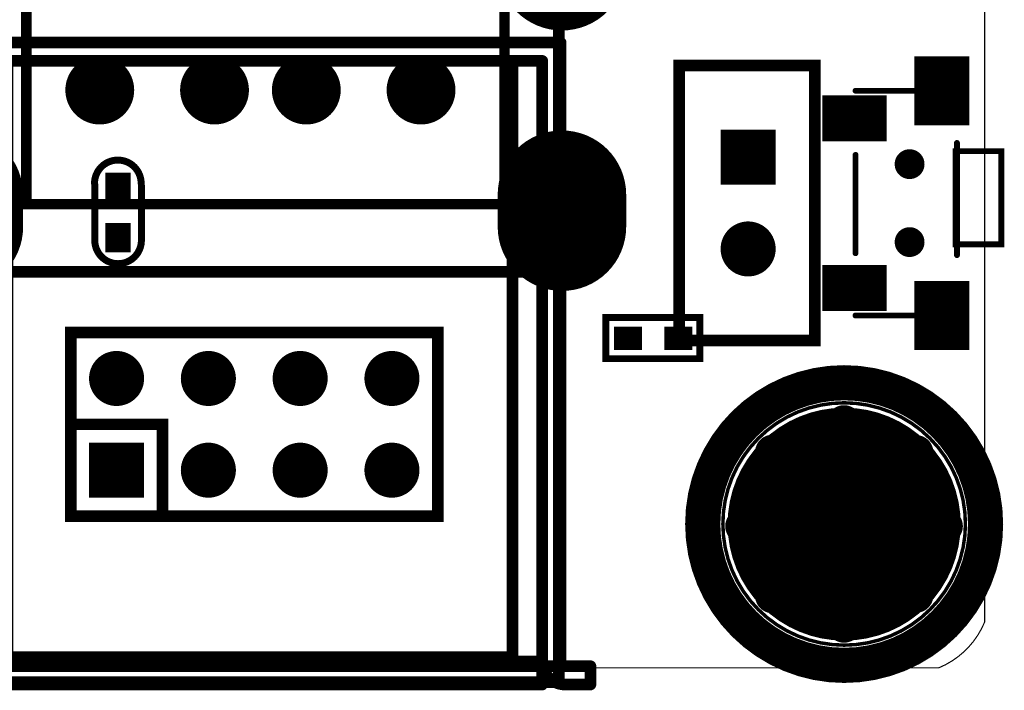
# Model space of a CAD drawing. Extents: x 68 to 180, y 55 to 144.
# Tile 22 of 27: x 159 to 180, y 55 to 70. Entities that reach past the tile are written whole.
import ezdxf

# ---------------------------------------------------------------- set-up
doc = ezdxf.new("R2010")
doc.units = 0
doc.header["$MEASUREMENT"] = 0
doc.layers.get('0').update_dxf_attribs({"linetype": 'CONTINUOUS'})
for name, color, linetype in [('BOARD_OUTLINE_00', 2, 'CONTINUOUS'), ('DRIL_NPLTE_THRU_01', 16, 'CONTINUOUS'), ('DRIL_NPLTE_THRU_02', 4, 'CONTINUOUS'), ('DRIL_NPLTE_THRU_03', 96, 'CONTINUOUS'), ('DRIL_NPLTE_THRU_04', 136, 'CONTINUOUS'), ('DRIL_NPLTE_THRU_05', 34, 'CONTINUOUS'), ('DRIL_NPLTE_THRU_06', 176, 'CONTINUOUS'), ('DRIL_PLTE_THRU_01', 16, 'CONTINUOUS'), ('DRIL_PLTE_THRU_02', 4, 'CONTINUOUS'), ('DRIL_PLTE_THRU_03', 96, 'CONTINUOUS'), ('DRIL_PLTE_THRU_04', 136, 'CONTINUOUS'), ('DRIL_PLTE_THRU_05', 34, 'CONTINUOUS'), ('DRIL_PLTE_THRU_06', 176, 'CONTINUOUS'), ('DRIL_SYMBOL', 2, 'CONTINUOUS'), ('PADS_BOT', 5, 'CONTINUOUS'), ('PADS_INNER', 1, 'CONTINUOUS'), ('PADS_TOP', 1, 'CONTINUOUS'), ('PART_BOT_2DLINE_00', 253, 'CONTINUOUS'), ('PART_TOP_2DLINE_00', 67, 'CONTINUOUS'), ('PART_TOP_2DLINE_01', 67, 'CONTINUOUS'), ('PART_TOP_2DLINE_129', 130, 'CONTINUOUS'), ('PART_TOP_COPPER_121', 222, 'CONTINUOUS'), ('PART_TOP_COPPER_128', 210, 'CONTINUOUS'), ('PART_TOP_COPPER_129', 130, 'CONTINUOUS')]:
    doc.layers.add(name, color=color, linetype=linetype)

# ---------------------------------------------------------------- blocks, each defined once
blk = doc.blocks.new('SMOOTH_0$0254')
at = {"const_width": 0.0127}
blk.add_lwpolyline([(-0.00635, 0, 1), (0.00635, 0, 1)], format="xyb", close=True, dxfattribs=at)
blk = doc.blocks.new('BOARD_5728')
at = {"layer": 'BOARD_OUTLINE_00', "const_width": 0.0254}
blk.add_lwpolyline([(0, -12.664, -0.306685), (1, -11.664), (110.44, -11.664, -0.233627), (111.44, -12.664), (111.44, -92.464, -0.199366), (110.44, -93.464), (1, -93.464, -0.298113), (0, -92.464), (0, -85.073), (12, -85.073), (12, -50.989), (2.337, -50.989), (2.356, -32.194), (0, -32.194)], format="xyb", close=True, dxfattribs=at)
at = {"layer": 'BOARD_OUTLINE_00'}
for p in [(111.44, -92.464), (110.44, -93.464)]:
    blk.add_blockref('SMOOTH_0$0254', p, dxfattribs=at)
blk = doc.blocks.new('SMOOTH_0$1524')
at = {"const_width": 0.0762}
blk.add_lwpolyline([(-0.0381, 0, 1), (0.0381, 0, 1)], format="xyb", close=True, dxfattribs=at)
blk = doc.blocks.new('PART_BODY_BOT_5731')
at = {"layer": 'PART_BOT_2DLINE_00', "const_width": 0.152}
blk.add_lwpolyline([(-1.028, -0.449), (-1.028, 0.446), (1.015, 0.446), (1.015, -0.449)], close=True, dxfattribs=at)
at = {"layer": 'PART_BOT_2DLINE_00'}
for p in [(-1.028, 0.446), (1.015, 0.446), (-1.028, -0.449), (1.015, -0.449)]:
    blk.add_blockref('SMOOTH_0$1524', p, dxfattribs=at)
blk = doc.blocks.new('DRIL_HOLE_0')
blk.add_lwpolyline([(0, 0, 1), (0, 0, 1)], format="xyb", close=True)
blk = doc.blocks.new('PAD_0')
blk.add_lwpolyline([(0, 0, 1), (0, 0, 1)], format="xyb", close=True)
blk = doc.blocks.new('PAD_1')
at = {"const_width": 0.508}
blk.add_lwpolyline([(-0.305, 0), (0.305, 0)], dxfattribs=at)
blk = doc.blocks.new('STK_BOT_14')
at = {"layer": 'DRIL_PLTE_THRU_01'}
blk.add_blockref('DRIL_HOLE_0', (0, 0), dxfattribs=at)
at = {"layer": 'DRIL_PLTE_THRU_02'}
blk.add_blockref('DRIL_HOLE_0', (0, 0), dxfattribs=at)
at = {"layer": 'DRIL_PLTE_THRU_03'}
blk.add_blockref('DRIL_HOLE_0', (0, 0), dxfattribs=at)
at = {"layer": 'DRIL_PLTE_THRU_04'}
blk.add_blockref('DRIL_HOLE_0', (0, 0), dxfattribs=at)
at = {"layer": 'DRIL_PLTE_THRU_05'}
blk.add_blockref('DRIL_HOLE_0', (0, 0), dxfattribs=at)
at = {"layer": 'DRIL_PLTE_THRU_06'}
blk.add_blockref('DRIL_HOLE_0', (0, 0), dxfattribs=at)
at = {"layer": 'PADS_BOT'}
blk.add_blockref('PAD_1', (0, 0), dxfattribs=at)
at = {"layer": 'PADS_INNER'}
blk.add_blockref('PAD_0', (0, 0), dxfattribs=at)
at = {"layer": 'PADS_TOP'}
blk.add_blockref('PAD_0', (0, 0), dxfattribs=at)
blk = doc.blocks.new('SYM_BOT_14')
for name, p in [('PART_BODY_BOT_5731', (0, 0)), ('STK_BOT_14', (-0.55, 0)), ('STK_BOT_14', (0.55, 0))]:
    blk.add_blockref(name, p)
blk = doc.blocks.new('PART_BOT_202')
blk.add_blockref('SYM_BOT_14', (0, 0))
blk = doc.blocks.new('SMOOTH_0$127')
at = {"const_width": 0.0635}
blk.add_lwpolyline([(-0.03175, 0, 1), (0.03175, 0, 1)], format="xyb", close=True, dxfattribs=at)
blk = doc.blocks.new('PART_BODY_TOP_5784')
at = {"layer": 'PART_TOP_2DLINE_00', "const_width": 0.127}
for points in [[(-1.178, 2.45), (0.3, 2.45)], [(1.032, 1.31233), (1.032, -1.135)], [(-1.178, 1.05167), (-1.178, -1.093)], [(-1.178, -2.45), (0.3, -2.45)]]:
    blk.add_lwpolyline(points, dxfattribs=at)
blk.add_lwpolyline([(1, 1.13467), (2, 1.13467), (2, -0.9), (1, -0.9)], close=True, dxfattribs=at)
at = {"layer": 'PART_TOP_2DLINE_00'}
for p in [(-1.178, 2.45), (0.3, 2.45), (1.032, 1.31233), (-1.178, 1.05167), (1, 1.13467), (2, 1.13467), (1, -0.9), (2, -0.9), (-1.178, -1.093), (1.032, -1.135), (-1.178, -2.45), (0.3, -2.45)]:
    blk.add_blockref('SMOOTH_0$127', p, dxfattribs=at)
blk = doc.blocks.new('PAD_68')
at = {"const_width": 1}
blk.add_lwpolyline([(-0.7, 0), (0.7, 0)], dxfattribs=at)
blk = doc.blocks.new('STK_TOP_91')
at = {"layer": 'DRIL_PLTE_THRU_01'}
blk.add_blockref('DRIL_HOLE_0', (0, 0), dxfattribs=at)
at = {"layer": 'DRIL_PLTE_THRU_02'}
blk.add_blockref('DRIL_HOLE_0', (0, 0), dxfattribs=at)
at = {"layer": 'DRIL_PLTE_THRU_03'}
blk.add_blockref('DRIL_HOLE_0', (0, 0), dxfattribs=at)
at = {"layer": 'DRIL_PLTE_THRU_04'}
blk.add_blockref('DRIL_HOLE_0', (0, 0), dxfattribs=at)
at = {"layer": 'DRIL_PLTE_THRU_05'}
blk.add_blockref('DRIL_HOLE_0', (0, 0), dxfattribs=at)
at = {"layer": 'DRIL_PLTE_THRU_06'}
blk.add_blockref('DRIL_HOLE_0', (0, 0), dxfattribs=at)
at = {"layer": 'PADS_BOT'}
blk.add_blockref('PAD_0', (0, 0), dxfattribs=at)
at = {"layer": 'PADS_INNER'}
blk.add_blockref('PAD_0', (0, 0), dxfattribs=at)
at = {"layer": 'PADS_TOP'}
blk.add_blockref('PAD_68', (0, 0), dxfattribs=at)
blk = doc.blocks.new('PAD_69')
at = {"const_width": 1.2}
blk.add_lwpolyline([(-0.75, 0), (0.75, 0)], dxfattribs=at)
blk = doc.blocks.new('STK_TOP_90')
at = {"layer": 'DRIL_PLTE_THRU_01'}
blk.add_blockref('DRIL_HOLE_0', (0, 0), dxfattribs=at)
at = {"layer": 'DRIL_PLTE_THRU_02'}
blk.add_blockref('DRIL_HOLE_0', (0, 0), dxfattribs=at)
at = {"layer": 'DRIL_PLTE_THRU_03'}
blk.add_blockref('DRIL_HOLE_0', (0, 0), dxfattribs=at)
at = {"layer": 'DRIL_PLTE_THRU_04'}
blk.add_blockref('DRIL_HOLE_0', (0, 0), dxfattribs=at)
at = {"layer": 'DRIL_PLTE_THRU_05'}
blk.add_blockref('DRIL_HOLE_0', (0, 0), dxfattribs=at)
at = {"layer": 'DRIL_PLTE_THRU_06'}
blk.add_blockref('DRIL_HOLE_0', (0, 0), dxfattribs=at)
at = {"layer": 'PADS_BOT'}
blk.add_blockref('PAD_0', (0, 0), dxfattribs=at)
at = {"layer": 'PADS_INNER'}
blk.add_blockref('PAD_0', (0, 0), dxfattribs=at)
at = {"layer": 'PADS_TOP', "rotation": 90}
blk.add_blockref('PAD_69', (0, 0), dxfattribs=at)
blk = doc.blocks.new('DRIL_SYMBOL_0$65')
at = {"layer": 'DRIL_SYMBOL', "const_width": 0.0508}
for points in [[(0, -0.254), (0, 0.254)], [(-0.254, 0), (0.254, 0)]]:
    blk.add_lwpolyline(points, dxfattribs=at)
blk = doc.blocks.new('DRIL_HOLE_0$65')
at = {"const_width": 0.325}
blk.add_lwpolyline([(-0.1625, 0, 1), (0.1625, 0, 1)], format="xyb", close=True, dxfattribs=at)
blk.add_blockref('DRIL_SYMBOL_0$65', (0, 0))
blk = doc.blocks.new('PAD_70')
at = {"const_width": 0.325}
blk.add_lwpolyline([(0, -0.1625, 1), (0, 0.1625, 1)], format="xyb", close=True, dxfattribs=at)
blk = doc.blocks.new('STK_TOP_92')
at = {"layer": 'DRIL_NPLTE_THRU_01'}
blk.add_blockref('DRIL_HOLE_0$65', (0, 0), dxfattribs=at)
at = {"layer": 'DRIL_NPLTE_THRU_02'}
blk.add_blockref('DRIL_HOLE_0$65', (0, 0), dxfattribs=at)
at = {"layer": 'DRIL_NPLTE_THRU_03'}
blk.add_blockref('DRIL_HOLE_0$65', (0, 0), dxfattribs=at)
at = {"layer": 'DRIL_NPLTE_THRU_04'}
blk.add_blockref('DRIL_HOLE_0$65', (0, 0), dxfattribs=at)
at = {"layer": 'DRIL_NPLTE_THRU_05'}
blk.add_blockref('DRIL_HOLE_0$65', (0, 0), dxfattribs=at)
at = {"layer": 'DRIL_NPLTE_THRU_06'}
blk.add_blockref('DRIL_HOLE_0$65', (0, 0), dxfattribs=at)
at = {"layer": 'PADS_BOT'}
blk.add_blockref('PAD_70', (0, 0), dxfattribs=at)
at = {"layer": 'PADS_INNER'}
blk.add_blockref('PAD_70', (0, 0), dxfattribs=at)
at = {"layer": 'PADS_TOP'}
blk.add_blockref('PAD_70', (0, 0), dxfattribs=at)
blk = doc.blocks.new('SYM_TOP_67')
for name, p in [('STK_TOP_90', (0.7, 2.45)), ('PART_BODY_TOP_5784', (0, 0)), ('STK_TOP_91', (-1.2, 1.85)), ('STK_TOP_92', (0, 0.85)), ('STK_TOP_92', (0, -0.85)), ('STK_TOP_90', (0.7, -2.45)), ('STK_TOP_91', (-1.2, -1.85))]:
    blk.add_blockref(name, p)
blk = doc.blocks.new('PART_TOP_254')
blk.add_blockref('SYM_TOP_67', (0, 0))
blk = doc.blocks.new('SMOOTH_0$254')
at = {"const_width": 0.127}
blk.add_lwpolyline([(-0.0635, 0, 1), (0.0635, 0, 1)], format="xyb", close=True, dxfattribs=at)
blk = doc.blocks.new('SMOOTH_0$2286')
at = {"const_width": 0.1143}
blk.add_lwpolyline([(-0.05715, 0, 1), (0.05715, 0, 1)], format="xyb", close=True, dxfattribs=at)
blk = doc.blocks.new('PART_BODY_TOP_5789')
at = {"layer": 'PART_TOP_2DLINE_00', "const_width": 0.254}
blk.add_lwpolyline([(-6.5, 1.7), (6.5, 1.7), (6.5, -15.61), (-6.5, -15.61)], close=True, dxfattribs=at)
at = {"layer": 'PART_TOP_2DLINE_01', "const_width": 0.254}
for points in [[(-6.559, -1.663), (6.541, -1.663)], [(-6.559, -15.263), (-6.559, -1.663)], [(6.541, -15.263), (6.541, -1.663)], [(6.141, -2.063), (-6.159, -2.063)], [(-6.159, -15.363), (-6.159, -2.063)], [(-5.509, -2.063), (-5.509, -15.063)], [(5.491, -2.063), (5.491, -15.063)], [(6.141, -15.363), (6.141, -2.063)], [(-3.819, -2.563), (-3.199, -2.563)], [(-3.819, -2.763), (-3.819, -2.563)], [(-3.199, -2.563), (-3.199, -2.763)], [(-1.319, -2.563), (-0.699, -2.563)], [(-1.319, -2.763), (-1.319, -2.563)], [(-0.699, -2.563), (-0.699, -2.763)], [(0.681, -2.563), (1.301, -2.563)], [(0.681, -2.763), (0.681, -2.563)], [(1.301, -2.563), (1.301, -2.763)], [(3.181, -2.563), (3.801, -2.563)], [(3.181, -2.763), (3.181, -2.563)], [(3.801, -2.563), (3.801, -2.763)], [(-3.199, -2.763), (-3.819, -2.763)], [(-0.699, -2.763), (-1.319, -2.763)], [(1.301, -2.763), (0.681, -2.763)], [(3.801, -2.763), (3.181, -2.763)], [(-6.859, -6.363), (-6.859, -4.363)], [(-6.559, -4.363), (-6.859, -4.363)], [(6.541, -4.363), (6.841, -4.363)], [(6.841, -6.363), (6.841, -4.363)], [(-7.409, -6.144), (-7.409, -4.582)], [(-7.362, -4.561), (-6.859, -4.457)], [(-7.362, -4.561), (-7.362, -6.165)], [(-6.339, -4.74), (-7.311, -4.61)], [(-7.311, -4.61), (-7.311, -6.116)], [(-7.109, -6.144), (-7.109, -4.582)], [(-6.559, -4.462), (-7.085, -4.572)], [(-7.085, -4.572), (-7.085, -4.592)], [(-7.085, -4.592), (-7.085, -6.134)], [(-7.06, -4.596), (-6.088, -4.726)], [(-7.06, -4.596), (-7.06, -6.13)], [(7.042, -4.596), (6.07, -4.726)], [(6.321, -4.74), (7.293, -4.61)], [(6.541, -4.462), (7.067, -4.572)], [(7.344, -4.561), (6.841, -4.457)], [(7.042, -4.596), (7.042, -6.13)], [(7.067, -4.572), (7.067, -4.592)], [(7.067, -4.592), (7.067, -6.134)], [(7.091, -4.582), (7.091, -6.144)], [(7.293, -4.61), (7.293, -6.116)], [(7.344, -4.561), (7.344, -6.165)], [(7.391, -4.582), (7.391, -6.144)], [(-6.339, -4.74), (-6.088, -4.726)], [(6.07, -4.726), (6.321, -4.74)], [(-6.085, -5.24), (-5.834, -5.225)], [(-6.085, -5.24), (-6.085, -5.486)], [(-5.834, -5.225), (-5.834, -5.501)], [(5.816, -5.225), (6.067, -5.24)], [(5.816, -5.225), (5.816, -5.501)], [(6.067, -5.24), (6.067, -5.486)], [(-5.834, -5.501), (-6.085, -5.486)], [(6.067, -5.486), (5.816, -5.501)], [(-6.339, -5.986), (-7.311, -6.116)], [(-7.06, -6.13), (-6.088, -6)], [(-6.088, -6), (-6.339, -5.986)], [(6.321, -5.986), (6.07, -6)], [(7.042, -6.13), (6.07, -6)], [(6.321, -5.986), (7.293, -6.116)], [(-7.362, -6.165), (-6.859, -6.269)], [(-7.085, -6.134), (-7.085, -6.154)], [(-6.559, -6.264), (-7.085, -6.154)], [(6.541, -6.264), (7.067, -6.154)], [(7.344, -6.165), (6.841, -6.269)], [(7.067, -6.134), (7.067, -6.154)], [(-6.559, -6.363), (-6.859, -6.363)], [(6.541, -6.363), (6.841, -6.363)], [(6.541, -6.663), (-6.559, -6.663)], [(-5.509, -15.063), (5.491, -15.063)], [(-7.209, -15.263), (-7.209, -15.363)], [(7.191, -15.263), (-7.209, -15.263)], [(-6.159, -15.163), (6.141, -15.163)], [(7.191, -15.263), (7.191, -15.363)], [(-7.209, -15.363), (-7.209, -15.663)], [(-6.159, -15.363), (-6.159, -15.663)], [(6.141, -15.363), (6.141, -15.663)], [(7.191, -15.363), (7.191, -15.663)], [(-7.209, -15.663), (-6.659, -15.663)], [(-6.159, -15.663), (6.141, -15.663)], [(7.191, -15.663), (6.641, -15.663)]]:
    blk.add_lwpolyline(points, dxfattribs=at)
for points in [[(-6.201, -15.363, 0.10334), (-6.159, -15.163)], [(6.141, -15.163, 0.10334), (6.183, -15.363)], [(-6.659, -15.663, 0.298113), (-6.201, -15.363)], [(6.183, -15.363, 0.298113), (6.641, -15.663)]]:
    blk.add_lwpolyline(points, format="xyb", dxfattribs=at)
at = {"layer": 'PART_TOP_COPPER_129', "const_width": 0.229}
blk.add_lwpolyline([(-5.102, 1.363), (5.317, 1.363), (5.317, -5.187), (-5.102, -5.187)], close=True, dxfattribs=at)
at = {"layer": 'PART_TOP_2DLINE_00'}
for p in [(-6.5, 1.7), (6.5, 1.7), (-6.5, -15.61), (6.5, -15.61)]:
    blk.add_blockref('SMOOTH_0$254', p, dxfattribs=at)
at = {"layer": 'PART_TOP_2DLINE_01'}
for p in [(-6.559, -1.663), (-6.559, -1.663), (6.541, -1.663), (6.541, -1.663), (-6.159, -2.063), (-6.159, -2.063), (-5.509, -2.063), (5.491, -2.063), (6.141, -2.063), (6.141, -2.063), (-3.819, -2.563), (-3.819, -2.563), (-3.199, -2.563), (-3.199, -2.563), (-1.319, -2.563), (-1.319, -2.563), (-0.699, -2.563), (-0.699, -2.563), (0.681, -2.563), (0.681, -2.563), (1.301, -2.563), (1.301, -2.563), (3.181, -2.563), (3.181, -2.563), (3.801, -2.563), (3.801, -2.563), (-3.819, -2.763), (-3.819, -2.763), (-3.199, -2.763), (-3.199, -2.763), (-1.319, -2.763), (-1.319, -2.763), (-0.699, -2.763), (-0.699, -2.763), (0.681, -2.763), (0.681, -2.763), (1.301, -2.763), (1.301, -2.763), (3.181, -2.763), (3.181, -2.763), (3.801, -2.763), (3.801, -2.763), (-6.859, -4.363), (-6.859, -4.363), (-6.559, -4.363), (6.541, -4.363), (6.841, -4.363), (6.841, -4.363), (-7.409, -4.582), (-7.362, -4.561), (-7.362, -4.561), (-7.311, -4.61), (-7.311, -4.61), (-7.109, -4.582), (-7.085, -4.572), (-7.085, -4.572), (-7.085, -4.592), (-7.085, -4.592), (-7.06, -4.596), (-7.06, -4.596), (-6.859, -4.457), (-6.559, -4.462), (6.541, -4.462), (6.841, -4.457), (7.042, -4.596), (7.042, -4.596), (7.067, -4.572), (7.067, -4.572), (7.067, -4.592), (7.067, -4.592), (7.091, -4.582), (7.293, -4.61), (7.293, -4.61), (7.344, -4.561), (7.344, -4.561), (7.391, -4.582), (-6.339, -4.74), (-6.339, -4.74), (-6.088, -4.726), (-6.088, -4.726), (6.07, -4.726), (6.07, -4.726), (6.321, -4.74), (6.321, -4.74), (-6.085, -5.24), (-6.085, -5.24), (-5.834, -5.225), (-5.834, -5.225), (5.816, -5.225), (5.816, -5.225), (6.067, -5.24), (6.067, -5.24), (-6.085, -5.486), (-6.085, -5.486), (6.067, -5.486), (6.067, -5.486), (-5.834, -5.501), (-5.834, -5.501), (5.816, -5.501), (5.816, -5.501), (-7.311, -6.116), (-7.311, -6.116), (-7.06, -6.13), (-7.06, -6.13), (-6.339, -5.986), (-6.339, -5.986), (-6.088, -6), (-6.088, -6), (6.07, -6), (6.07, -6), (6.321, -5.986), (6.321, -5.986), (7.042, -6.13), (7.042, -6.13), (7.293, -6.116), (7.293, -6.116), (-7.409, -6.144), (-7.362, -6.165), (-7.362, -6.165), (-7.109, -6.144), (-7.085, -6.134), (-7.085, -6.134), (-7.085, -6.154), (-7.085, -6.154), (-6.859, -6.269), (-6.559, -6.264), (6.541, -6.264), (6.841, -6.269), (7.067, -6.134), (7.067, -6.134), (7.067, -6.154), (7.067, -6.154), (7.091, -6.144), (7.344, -6.165), (7.344, -6.165), (7.391, -6.144), (-6.859, -6.363), (-6.859, -6.363), (-6.559, -6.363), (6.541, -6.363), (6.841, -6.363), (6.841, -6.363), (-6.559, -6.663), (6.541, -6.663), (-5.509, -15.063), (-5.509, -15.063), (5.491, -15.063), (5.491, -15.063), (-7.209, -15.263), (-7.209, -15.263), (-6.559, -15.263), (-6.159, -15.163), (-6.159, -15.163), (6.141, -15.163), (6.141, -15.163), (6.541, -15.263), (7.191, -15.263), (7.191, -15.263), (-7.209, -15.363), (-7.209, -15.363), (-6.201, -15.363), (-6.201, -15.363), (-6.159, -15.363), (-6.159, -15.363), (6.141, -15.363), (6.141, -15.363), (6.183, -15.363), (6.183, -15.363), (7.191, -15.363), (7.191, -15.363), (-7.209, -15.663), (-7.209, -15.663), (-6.659, -15.663), (-6.659, -15.663), (-6.159, -15.663), (-6.159, -15.663), (6.141, -15.663), (6.141, -15.663), (6.641, -15.663), (6.641, -15.663), (7.191, -15.663), (7.191, -15.663)]:
    blk.add_blockref('SMOOTH_0$254', p, dxfattribs=at)
at = {"layer": 'PART_TOP_COPPER_129'}
for p in [(-5.102, 1.363), (5.317, 1.363), (-5.102, -5.187), (5.317, -5.187)]:
    blk.add_blockref('SMOOTH_0$2286', p, dxfattribs=at)
blk = doc.blocks.new('DRIL_SYMBOL_0$9')
at = {"layer": 'DRIL_SYMBOL', "const_width": 0.0508}
for points in [[(0, -0.254), (0, 0.254)], [(-0.254, 0), (0.254, 0)]]:
    blk.add_lwpolyline(points, dxfattribs=at)
blk = doc.blocks.new('DRIL_HOLE_0$9')
at = {"const_width": 0.45}
blk.add_lwpolyline([(-0.225, 0, 1), (0.225, 0, 1)], format="xyb", close=True, dxfattribs=at)
blk.add_blockref('DRIL_SYMBOL_0$9', (0, 0))
blk = doc.blocks.new('PAD_48')
at = {"const_width": 0.75}
blk.add_lwpolyline([(0, -0.375, 1), (0, 0.375, 1)], format="xyb", close=True, dxfattribs=at)
blk = doc.blocks.new('STK_TOP_102')
at = {"layer": 'DRIL_PLTE_THRU_01'}
blk.add_blockref('DRIL_HOLE_0$9', (0, 0), dxfattribs=at)
at = {"layer": 'DRIL_PLTE_THRU_02'}
blk.add_blockref('DRIL_HOLE_0$9', (0, 0), dxfattribs=at)
at = {"layer": 'DRIL_PLTE_THRU_03'}
blk.add_blockref('DRIL_HOLE_0$9', (0, 0), dxfattribs=at)
at = {"layer": 'DRIL_PLTE_THRU_04'}
blk.add_blockref('DRIL_HOLE_0$9', (0, 0), dxfattribs=at)
at = {"layer": 'DRIL_PLTE_THRU_05'}
blk.add_blockref('DRIL_HOLE_0$9', (0, 0), dxfattribs=at)
at = {"layer": 'DRIL_PLTE_THRU_06'}
blk.add_blockref('DRIL_HOLE_0$9', (0, 0), dxfattribs=at)
at = {"layer": 'PADS_BOT'}
blk.add_blockref('PAD_48', (0, 0), dxfattribs=at)
at = {"layer": 'PADS_INNER'}
blk.add_blockref('PAD_48', (0, 0), dxfattribs=at)
at = {"layer": 'PADS_TOP'}
blk.add_blockref('PAD_48', (0, 0), dxfattribs=at)
blk = doc.blocks.new('DRIL_SYMBOL_2$5')
at = {"layer": 'DRIL_SYMBOL', "const_width": 0.0508}
for points in [[(0, -0.254), (0, 0.254)], [(-0.254, 0), (0.254, 0)]]:
    blk.add_lwpolyline(points, dxfattribs=at)
blk = doc.blocks.new('DRIL_HOLE_2$5')
at = {"const_width": 1.25}
blk.add_lwpolyline([(-0.625, 0, 1), (0.625, 0, 1)], format="xyb", close=True, dxfattribs=at)
blk.add_blockref('DRIL_SYMBOL_2$5', (0, 0))
blk = doc.blocks.new('PAD_72')
at = {"const_width": 1.4}
blk.add_lwpolyline([(-0.35, -0.7), (0.35, -0.7, 1), (0.35, 0.7), (-0.35, 0.7, 1)], format="xyb", close=True, dxfattribs=at)
blk = doc.blocks.new('STK_TOP_103')
at = {"layer": 'DRIL_PLTE_THRU_01'}
blk.add_blockref('DRIL_HOLE_2$5', (0, 0), dxfattribs=at)
at = {"layer": 'DRIL_PLTE_THRU_02'}
blk.add_blockref('DRIL_HOLE_2$5', (0, 0), dxfattribs=at)
at = {"layer": 'DRIL_PLTE_THRU_03'}
blk.add_blockref('DRIL_HOLE_2$5', (0, 0), dxfattribs=at)
at = {"layer": 'DRIL_PLTE_THRU_04'}
blk.add_blockref('DRIL_HOLE_2$5', (0, 0), dxfattribs=at)
at = {"layer": 'DRIL_PLTE_THRU_05'}
blk.add_blockref('DRIL_HOLE_2$5', (0, 0), dxfattribs=at)
at = {"layer": 'DRIL_PLTE_THRU_06'}
blk.add_blockref('DRIL_HOLE_2$5', (0, 0), dxfattribs=at)
at = {"layer": 'PADS_BOT', "rotation": 90}
blk.add_blockref('PAD_72', (0, 0), dxfattribs=at)
at = {"layer": 'PADS_INNER', "rotation": 90}
blk.add_blockref('PAD_72', (0, 0), dxfattribs=at)
at = {"layer": 'PADS_TOP', "rotation": 90}
blk.add_blockref('PAD_72', (0, 0), dxfattribs=at)
blk = doc.blocks.new('PAD_73')
at = {"const_width": 1.4}
blk.add_lwpolyline([(-0.25, -0.7), (0.25, -0.7, 1), (0.25, 0.7), (-0.25, 0.7, 1)], format="xyb", close=True, dxfattribs=at)
blk = doc.blocks.new('STK_TOP_104')
at = {"layer": 'DRIL_PLTE_THRU_01'}
blk.add_blockref('DRIL_HOLE_2$5', (0, 0), dxfattribs=at)
at = {"layer": 'DRIL_PLTE_THRU_02'}
blk.add_blockref('DRIL_HOLE_2$5', (0, 0), dxfattribs=at)
at = {"layer": 'DRIL_PLTE_THRU_03'}
blk.add_blockref('DRIL_HOLE_2$5', (0, 0), dxfattribs=at)
at = {"layer": 'DRIL_PLTE_THRU_04'}
blk.add_blockref('DRIL_HOLE_2$5', (0, 0), dxfattribs=at)
at = {"layer": 'DRIL_PLTE_THRU_05'}
blk.add_blockref('DRIL_HOLE_2$5', (0, 0), dxfattribs=at)
at = {"layer": 'DRIL_PLTE_THRU_06'}
blk.add_blockref('DRIL_HOLE_2$5', (0, 0), dxfattribs=at)
at = {"layer": 'PADS_BOT', "rotation": 90}
blk.add_blockref('PAD_72', (0, 0), dxfattribs=at)
at = {"layer": 'PADS_INNER', "rotation": 90}
blk.add_blockref('PAD_72', (0, 0), dxfattribs=at)
at = {"layer": 'PADS_TOP', "rotation": 90}
blk.add_blockref('PAD_73', (0, 0), dxfattribs=at)
blk = doc.blocks.new('SYM_TOP_72')
for name, p in [('STK_TOP_103', (-6.57, 0.35)), ('STK_TOP_104', (6.57, 0.35)), ('PART_BODY_TOP_5789', (0, 0)), ('STK_TOP_102', (-3.5, 0)), ('STK_TOP_102', (-1, 0)), ('STK_TOP_102', (1, 0)), ('STK_TOP_102', (3.5, 0)), ('STK_TOP_102', (-3.5, -2.7)), ('STK_TOP_102', (-1, -2.7)), ('STK_TOP_102', (1, -2.7)), ('STK_TOP_102', (3.5, -2.7)), ('STK_TOP_103', (-6.57, -5.33)), ('STK_TOP_103', (6.57, -5.33))]:
    blk.add_blockref(name, p)
blk = doc.blocks.new('PART_TOP_258')
blk.add_blockref('SYM_TOP_72', (0, 0))
blk = doc.blocks.new('PART_BODY_TOP_5791')
at = {"layer": 'PART_TOP_2DLINE_00', "const_width": 0.762}
blk.add_lwpolyline([(-3.084, 0.005, 1), (3.079, 0.005, 1)], format="xyb", close=True, dxfattribs=at)
at = {"layer": 'PART_TOP_2DLINE_01', "const_width": 0.0508}
blk.add_lwpolyline([(-2.211, 0.005, 1), (2.207, 0.005, 1)], format="xyb", close=True, dxfattribs=at)
at = {"layer": 'PART_TOP_2DLINE_129', "const_width": 0.762}
for points in [[(-3.084, 0.005, 1), (3.079, 0.005, 1)], [(-3.079, 0, 1), (3.084, 0, 1)]]:
    blk.add_lwpolyline(points, format="xyb", close=True, dxfattribs=at)
at = {"layer": 'PART_TOP_COPPER_121', "const_width": 0.0508}
blk.add_lwpolyline([(-2.63, 0.004, 1), (2.63, 0.004, 1)], format="xyb", close=True, dxfattribs=at)
at = {"layer": 'PART_TOP_COPPER_128', "const_width": 0.0508}
blk.add_lwpolyline([(-2.655, 0.004, 1), (2.655, 0.004, 1)], format="xyb", close=True, dxfattribs=at)
blk = doc.blocks.new('DRIL_SYMBOL_3$048')
at = {"layer": 'DRIL_SYMBOL', "const_width": 0.0508}
for points in [[(0, -0.254), (0, 0.254)], [(-0.254, 0), (0.254, 0)]]:
    blk.add_lwpolyline(points, dxfattribs=at)
blk = doc.blocks.new('DRIL_HOLE_3$048')
at = {"const_width": 1.524}
blk.add_lwpolyline([(-0.762, 0, 1), (0.762, 0, 1)], format="xyb", close=True, dxfattribs=at)
blk.add_blockref('DRIL_SYMBOL_3$048', (0, 0))
blk = doc.blocks.new('PAD_77')
at = {"const_width": 2.54}
blk.add_lwpolyline([(0, -1.27, 1), (0, 1.27, 1)], format="xyb", close=True, dxfattribs=at)
blk = doc.blocks.new('STK_TOP_109')
at = {"layer": 'DRIL_PLTE_THRU_01'}
blk.add_blockref('DRIL_HOLE_3$048', (0, 0), dxfattribs=at)
at = {"layer": 'DRIL_PLTE_THRU_02'}
blk.add_blockref('DRIL_HOLE_3$048', (0, 0), dxfattribs=at)
at = {"layer": 'DRIL_PLTE_THRU_03'}
blk.add_blockref('DRIL_HOLE_3$048', (0, 0), dxfattribs=at)
at = {"layer": 'DRIL_PLTE_THRU_04'}
blk.add_blockref('DRIL_HOLE_3$048', (0, 0), dxfattribs=at)
at = {"layer": 'DRIL_PLTE_THRU_05'}
blk.add_blockref('DRIL_HOLE_3$048', (0, 0), dxfattribs=at)
at = {"layer": 'DRIL_PLTE_THRU_06'}
blk.add_blockref('DRIL_HOLE_3$048', (0, 0), dxfattribs=at)
at = {"layer": 'PADS_BOT'}
blk.add_blockref('PAD_77', (0, 0), dxfattribs=at)
at = {"layer": 'PADS_INNER'}
blk.add_blockref('PAD_77', (0, 0), dxfattribs=at)
at = {"layer": 'PADS_TOP'}
blk.add_blockref('PAD_77', (0, 0), dxfattribs=at)
blk = doc.blocks.new('DRIL_SYMBOL_0$381')
at = {"layer": 'DRIL_SYMBOL', "const_width": 0.0508}
for points in [[(0, -0.254), (0, 0.254)], [(-0.254, 0), (0.254, 0)]]:
    blk.add_lwpolyline(points, dxfattribs=at)
blk = doc.blocks.new('DRIL_HOLE_0$381')
at = {"const_width": 0.1905}
blk.add_lwpolyline([(-0.09525, 0, 1), (0.09525, 0, 1)], format="xyb", close=True, dxfattribs=at)
blk.add_blockref('DRIL_SYMBOL_0$381', (0, 0))
blk = doc.blocks.new('PAD_78')
at = {"const_width": 0.381}
blk.add_lwpolyline([(0, -0.1905, 1), (0, 0.1905, 1)], format="xyb", close=True, dxfattribs=at)
blk = doc.blocks.new('STK_TOP_108')
at = {"layer": 'DRIL_PLTE_THRU_01'}
blk.add_blockref('DRIL_HOLE_0$381', (0, 0), dxfattribs=at)
at = {"layer": 'DRIL_PLTE_THRU_02'}
blk.add_blockref('DRIL_HOLE_0$381', (0, 0), dxfattribs=at)
at = {"layer": 'DRIL_PLTE_THRU_03'}
blk.add_blockref('DRIL_HOLE_0$381', (0, 0), dxfattribs=at)
at = {"layer": 'DRIL_PLTE_THRU_04'}
blk.add_blockref('DRIL_HOLE_0$381', (0, 0), dxfattribs=at)
at = {"layer": 'DRIL_PLTE_THRU_05'}
blk.add_blockref('DRIL_HOLE_0$381', (0, 0), dxfattribs=at)
at = {"layer": 'DRIL_PLTE_THRU_06'}
blk.add_blockref('DRIL_HOLE_0$381', (0, 0), dxfattribs=at)
at = {"layer": 'PADS_BOT'}
blk.add_blockref('PAD_78', (0, 0), dxfattribs=at)
at = {"layer": 'PADS_INNER'}
blk.add_blockref('PAD_78', (0, 0), dxfattribs=at)
at = {"layer": 'PADS_TOP'}
blk.add_blockref('PAD_78', (0, 0), dxfattribs=at)
blk = doc.blocks.new('SYM_TOP_74')
for name, p in [('PART_BODY_TOP_5791', (0, 0)), ('STK_TOP_108', (-0.003048, 2.21361)), ('STK_TOP_109', (0, 0)), ('STK_TOP_108', (-1.55956, 1.569974)), ('STK_TOP_108', (1.564386, 1.5621)), ('STK_TOP_108', (-2.210562, -0.043688)), ('STK_TOP_108', (2.20599, -0.044196)), ('STK_TOP_108', (-1.559814, -1.561846)), ('STK_TOP_108', (1.563878, -1.552956)), ('STK_TOP_108', (-0.003048, -2.204466))]:
    blk.add_blockref(name, p)
blk = doc.blocks.new('PART_TOP_263')
blk.add_blockref('SYM_TOP_74', (0, 0))
blk = doc.blocks.new('PART_BODY_BOT_5792')
at = {"layer": 'PART_BOT_2DLINE_00', "const_width": 0.1524}
for points in [[(-0.6096, -0.508, -1), (-0.6096, 0.508)], [(0.633804, 0.502572, -1), (0.633804, -0.513428)]]:
    blk.add_lwpolyline(points, format="xyb", dxfattribs=at)
for points in [[(-0.6096, 0.508), (0.5842, 0.508)], [(-0.5842, -0.508), (0.6096, -0.508)]]:
    blk.add_lwpolyline(points, dxfattribs=at)
at = {"layer": 'PART_BOT_2DLINE_00'}
for p in [(-0.6096, 0.508), (-0.6096, 0.508), (0.5842, 0.508), (0.633804, 0.502572), (-0.6096, -0.508), (-0.5842, -0.508), (0.6096, -0.508), (0.633804, -0.513428)]:
    blk.add_blockref('SMOOTH_0$1524', p, dxfattribs=at)
blk = doc.blocks.new('PAD_79')
at = {"const_width": 0.55}
blk.add_lwpolyline([(-0.3175, 0), (0.3175, 0)], dxfattribs=at)
blk = doc.blocks.new('STK_BOT_110')
at = {"layer": 'DRIL_PLTE_THRU_01'}
blk.add_blockref('DRIL_HOLE_0', (0, 0), dxfattribs=at)
at = {"layer": 'DRIL_PLTE_THRU_02'}
blk.add_blockref('DRIL_HOLE_0', (0, 0), dxfattribs=at)
at = {"layer": 'DRIL_PLTE_THRU_03'}
blk.add_blockref('DRIL_HOLE_0', (0, 0), dxfattribs=at)
at = {"layer": 'DRIL_PLTE_THRU_04'}
blk.add_blockref('DRIL_HOLE_0', (0, 0), dxfattribs=at)
at = {"layer": 'DRIL_PLTE_THRU_05'}
blk.add_blockref('DRIL_HOLE_0', (0, 0), dxfattribs=at)
at = {"layer": 'DRIL_PLTE_THRU_06'}
blk.add_blockref('DRIL_HOLE_0', (0, 0), dxfattribs=at)
at = {"layer": 'PADS_BOT'}
blk.add_blockref('PAD_79', (0, 0), dxfattribs=at)
at = {"layer": 'PADS_INNER'}
blk.add_blockref('PAD_0', (0, 0), dxfattribs=at)
at = {"layer": 'PADS_TOP'}
blk.add_blockref('PAD_0', (0, 0), dxfattribs=at)
blk = doc.blocks.new('SYM_BOT_75')
for name, p in [('PART_BODY_BOT_5792', (0, 0)), ('STK_BOT_110', (-0.55, 0)), ('STK_BOT_110', (0.55, 0))]:
    blk.add_blockref(name, p)
blk = doc.blocks.new('PART_BOT_364')
blk.add_blockref('SYM_BOT_75', (0, 0))
blk = doc.blocks.new('PART_BODY_TOP_5796')
at = {"layer": 'PART_TOP_2DLINE_00', "const_width": 0.254}
blk.add_lwpolyline([(-2, 1.45), (4, 1.45), (4, -1.5), (-2, -1.5)], close=True, dxfattribs=at)
at = {"layer": 'PART_TOP_2DLINE_00'}
for p in [(-2, 1.45), (4, 1.45), (-2, -1.5), (4, -1.5)]:
    blk.add_blockref('SMOOTH_0$254', p, dxfattribs=at)
blk = doc.blocks.new('DRIL_SYMBOL_0$8')
at = {"layer": 'DRIL_SYMBOL', "const_width": 0.0508}
for points in [[(0, -0.254), (0, 0.254)], [(-0.254, 0), (0.254, 0)]]:
    blk.add_lwpolyline(points, dxfattribs=at)
blk = doc.blocks.new('DRIL_HOLE_0$8')
at = {"const_width": 0.4}
blk.add_lwpolyline([(-0.2, 0, 1), (0.2, 0, 1)], format="xyb", close=True, dxfattribs=at)
blk.add_blockref('DRIL_SYMBOL_0$8', (0, 0))
blk = doc.blocks.new('PAD_11')
at = {"const_width": 0.6}
blk.add_lwpolyline([(0, -0.3, 1), (0, 0.3, 1)], format="xyb", close=True, dxfattribs=at)
blk = doc.blocks.new('PAD_12')
at = {"const_width": 1.2}
blk.add_lwpolyline([(-0.6, 0), (0.6, 0)], dxfattribs=at)
blk = doc.blocks.new('STK_TOP_28')
at = {"layer": 'DRIL_PLTE_THRU_01'}
blk.add_blockref('DRIL_HOLE_0$8', (0, 0), dxfattribs=at)
at = {"layer": 'DRIL_PLTE_THRU_02'}
blk.add_blockref('DRIL_HOLE_0$8', (0, 0), dxfattribs=at)
at = {"layer": 'DRIL_PLTE_THRU_03'}
blk.add_blockref('DRIL_HOLE_0$8', (0, 0), dxfattribs=at)
at = {"layer": 'DRIL_PLTE_THRU_04'}
blk.add_blockref('DRIL_HOLE_0$8', (0, 0), dxfattribs=at)
at = {"layer": 'DRIL_PLTE_THRU_05'}
blk.add_blockref('DRIL_HOLE_0$8', (0, 0), dxfattribs=at)
at = {"layer": 'DRIL_PLTE_THRU_06'}
blk.add_blockref('DRIL_HOLE_0$8', (0, 0), dxfattribs=at)
at = {"layer": 'PADS_BOT'}
blk.add_blockref('PAD_12', (0, 0), dxfattribs=at)
at = {"layer": 'PADS_INNER'}
blk.add_blockref('PAD_11', (0, 0), dxfattribs=at)
at = {"layer": 'PADS_TOP'}
blk.add_blockref('PAD_12', (0, 0), dxfattribs=at)
blk = doc.blocks.new('STK_TOP_29')
at = {"layer": 'DRIL_PLTE_THRU_01'}
blk.add_blockref('DRIL_HOLE_0$8', (0, 0), dxfattribs=at)
at = {"layer": 'DRIL_PLTE_THRU_02'}
blk.add_blockref('DRIL_HOLE_0$8', (0, 0), dxfattribs=at)
at = {"layer": 'DRIL_PLTE_THRU_03'}
blk.add_blockref('DRIL_HOLE_0$8', (0, 0), dxfattribs=at)
at = {"layer": 'DRIL_PLTE_THRU_04'}
blk.add_blockref('DRIL_HOLE_0$8', (0, 0), dxfattribs=at)
at = {"layer": 'DRIL_PLTE_THRU_05'}
blk.add_blockref('DRIL_HOLE_0$8', (0, 0), dxfattribs=at)
at = {"layer": 'DRIL_PLTE_THRU_06'}
blk.add_blockref('DRIL_HOLE_0$8', (0, 0), dxfattribs=at)
at = {"layer": 'PADS_BOT'}
blk.add_blockref('PAD_11', (0, 0), dxfattribs=at)
at = {"layer": 'PADS_INNER'}
blk.add_blockref('PAD_11', (0, 0), dxfattribs=at)
at = {"layer": 'PADS_TOP'}
blk.add_blockref('PAD_11', (0, 0), dxfattribs=at)
blk = doc.blocks.new('SYM_TOP_79')
for name, p in [('PART_BODY_TOP_5796', (0, 0)), ('STK_TOP_28', (0, 0)), ('STK_TOP_29', (2, 0))]:
    blk.add_blockref(name, p)
blk = doc.blocks.new('PART_TOP_491')
blk.add_blockref('SYM_TOP_79', (0, 0))
blk = doc.blocks.new('PART_BODY_TOP_5798')
at = {"layer": 'PART_TOP_2DLINE_00', "const_width": 0.254}
for points in [[(-1, 3), (7, 3), (7, -1), (-1, -1)], [(-1, 1), (1, 1), (1, -1), (-1, -1)]]:
    blk.add_lwpolyline(points, close=True, dxfattribs=at)
at = {"layer": 'PART_TOP_2DLINE_00'}
for p in [(-1, 3), (7, 3), (-1, 1), (1, 1), (-1, -1), (-1, -1), (1, -1), (7, -1)]:
    blk.add_blockref('SMOOTH_0$254', p, dxfattribs=at)
blk = doc.blocks.new('STK_TOP_115')
at = {"layer": 'DRIL_PLTE_THRU_01'}
blk.add_blockref('DRIL_HOLE_0$8', (0, 0), dxfattribs=at)
at = {"layer": 'DRIL_PLTE_THRU_02'}
blk.add_blockref('DRIL_HOLE_0$8', (0, 0), dxfattribs=at)
at = {"layer": 'DRIL_PLTE_THRU_03'}
blk.add_blockref('DRIL_HOLE_0$8', (0, 0), dxfattribs=at)
at = {"layer": 'DRIL_PLTE_THRU_04'}
blk.add_blockref('DRIL_HOLE_0$8', (0, 0), dxfattribs=at)
at = {"layer": 'DRIL_PLTE_THRU_05'}
blk.add_blockref('DRIL_HOLE_0$8', (0, 0), dxfattribs=at)
at = {"layer": 'DRIL_PLTE_THRU_06'}
blk.add_blockref('DRIL_HOLE_0$8', (0, 0), dxfattribs=at)
at = {"layer": 'PADS_BOT'}
blk.add_blockref('PAD_12', (0, 0), dxfattribs=at)
at = {"layer": 'PADS_INNER'}
blk.add_blockref('PAD_12', (0, 0), dxfattribs=at)
at = {"layer": 'PADS_TOP'}
blk.add_blockref('PAD_12', (0, 0), dxfattribs=at)
blk = doc.blocks.new('SYM_TOP_81')
for name, p in [('PART_BODY_TOP_5798', (0, 0)), ('STK_TOP_29', (0, 2)), ('STK_TOP_29', (2, 2)), ('STK_TOP_29', (4, 2)), ('STK_TOP_29', (6, 2)), ('STK_TOP_115', (0, 0)), ('STK_TOP_29', (2, 0)), ('STK_TOP_29', (4, 0)), ('STK_TOP_29', (6, 0))]:
    blk.add_blockref(name, p)
blk = doc.blocks.new('PART_TOP_495')
blk.add_blockref('SYM_TOP_81', (0, 0))

msp = doc.modelspace()

# ---------------------------------------------------------------- block references
for name, p in [('BOARD_5728', (68.472, 149.435)), ('PART_TOP_258', (164.131, 71.27)), ('PART_TOP_254', (178.276, 66.105)), ('PART_TOP_495', (160.997, 60.281)), ('PART_TOP_263', (176.85, 59.104))]:
    msp.add_blockref(name, p)
at = {"rotation": 270}
msp.add_blockref('PART_TOP_491', (174.758, 67.106), dxfattribs=at)
at = {"xscale": -1}
for name, p, rotation in [('PART_BOT_364', (161.03, 65.902), 270), ('PART_BOT_202', (172.688, 63.159), 180)]:
    msp.add_blockref(name, p, dxfattribs=dict(at, rotation=rotation))

doc.saveas('drawing.dxf')
